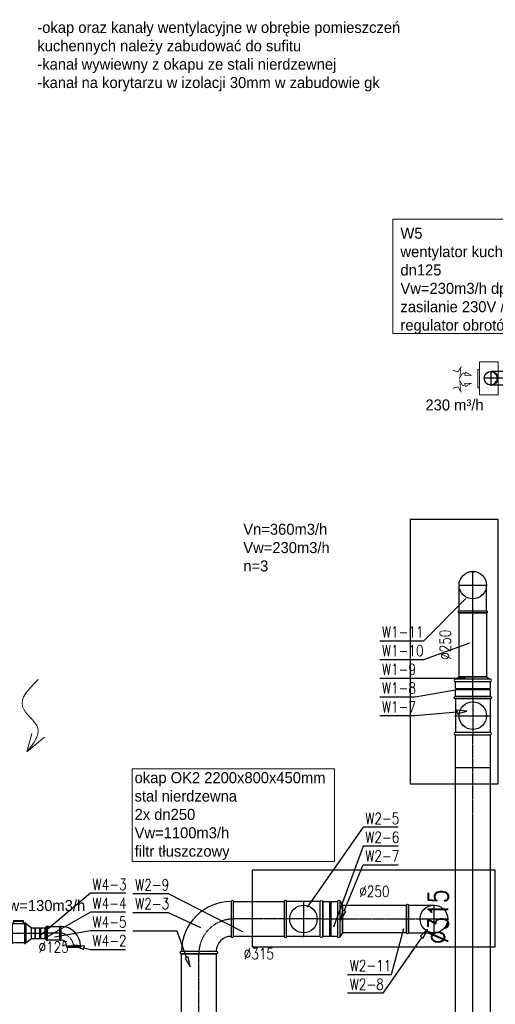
# Model space of a CAD drawing. Header units: millimetres. Extents: x 140532 to 182405, y -11883 to 1516.
# Tile 8 of 23: x 142643 to 143074, y -10209 to -9316. Entities that reach past the tile are written whole.
import ezdxf
from ezdxf.enums import TextEntityAlignment as Align

# ---------------------------------------------------------------- set-up
doc = ezdxf.new("R2010")
doc.units = ezdxf.units.MM
doc.linetypes.add('CENTER', pattern=[0.55, 0.37, -0.06, 0.06, -0.06])
for name, color, linetype in [('opisy', 7, 'Continuous'), ('WEN_W1-_ATRYBUT', 6, 'Continuous'), ('WEN_W1-_OSIE', 2, 'CENTER'), ('WEN_W2-_ATRYBUT', 6, 'Continuous'), ('WEN_W2-_OSIE', 2, 'CENTER'), ('WEN_W3-_ATRYBUT', 6, 'Continuous'), ('WEN_W3-_OSIE', 2, 'CENTER'), ('WEN_W4-_ATRYBUT', 6, 'Continuous'), ('WEN_W4-_OSIE', 2, 'CENTER'), ('WEN_W5-_ATRYBUT', 6, 'Continuous'), ('WEN_W5-_OSIE', 2, 'CENTER')]:
    doc.layers.add(name, color=color, linetype=linetype)
for name, color, linetype, lineweight in [('san opis', 7, 'Continuous', 0), ('WEN_W1-_ZLICZAC', 140, 'Continuous', 30), ('WEN_W2-_ZLICZAC', 32, 'Continuous', 30), ('WEN_W4-_ZLICZAC', 163, 'Continuous', 30), ('WEN_W5-_ZLICZAC', 252, 'Continuous', 30)]:
    doc.layers.add(name, color=color, linetype=linetype, lineweight=lineweight)
doc.styles.add('STYL_WENTYLE', font='romans.shx', dxfattribs={"width": 0.8})
doc.styles.add('STYL_WENTYLE1', font='txt')

# ---------------------------------------------------------------- blocks, each defined once
blk = doc.blocks.new('G$C920FF791')
at = {"color": 4}
for q in [(8.89, 16.48), (20.47, 13.42)]:
    blk.add_line((4.47, 0), q, dxfattribs=at)
blk.add_spline([(14.67, 65.67), (0.44, 41.03), (14.35, 21.17), (4.47, 0)], degree=3, dxfattribs=at)
blk = doc.blocks.new('MF315CW2-_11')
for p, q in [((62.5, 157.5), (62.5, -157.5)), ((72.5, 157.5), (72.5, -157.5))]:
    blk.add_line(p, q)
blk.add_lwpolyline([(0, 157.5), (62.5, 157.5, 1), (72.5, 157.5), (135, 157.5), (135, -157.5), (72.5, -157.5, 1), (62.5, -157.5), (0, -157.5)], format="xyb", close=True)
for p in [(0, 0), (135, 0)]:
    blk.add_point(p)
at = {"layer": 'WEN_W2-_OSIE'}
blk.add_line((0, 0), (135, 0), dxfattribs=at)
at = {"layer": 'WEN_W2-_ATRYBUT', "style": 'STYL_WENTYLE', "width": 0.8, "flags": 8}
blk.add_attdef('WENTYLE', text='', height=100, dxfattribs=at).set_placement((67.5, 0), align=Align.BOTTOM_LEFT)
blk = doc.blocks.new('RCPL315250CW2-_11')
blk.add_lwpolyline([(0, 157.5), (0, -157.5, 1), (22.05, -157.5), (22.05, 157.5, 1)], format="xyb", close=True)
blk.add_lwpolyline([(22.05, 157.5), (43, 125), (43, -125), (22.05, -157.5)])
for p in [(0, 0), (43, 0)]:
    blk.add_point(p)
at = {"layer": 'WEN_W2-_OSIE'}
blk.add_line((0, 0), (43, 0), dxfattribs=at)
at = {"layer": 'WEN_W2-_ATRYBUT', "style": 'STYL_WENTYLE', "width": 0.8, "flags": 8}
blk.add_attdef('WENTYLE', text='', height=100, dxfattribs=at).set_placement((0, 0), align=Align.BOTTOM_LEFT)
blk = doc.blocks.new('BL25090CW2-_13')
for p, q in [((-125, 17.5), (-125, 250)), ((125, 17.5), (125, 250))]:
    blk.add_line(p, q)
blk.add_lwpolyline([(125, 0), (-125, 0, -1), (-125, 17.5), (125, 17.5, -1)], format="xyb", close=True)
blk.add_circle((0, 250), 125)
blk.add_point((0, 0))
at = {"layer": 'WEN_W2-_OSIE'}
for p, q in [((0, 0), (0, 380)), ((-130, 250), (130, 250))]:
    blk.add_line(p, q, dxfattribs=at)
at = {"layer": 'WEN_W2-_ATRYBUT', "style": 'STYL_WENTYLE', "width": 0.8, "flags": 8}
blk.add_attdef('WENTYLE', text='', height=100, dxfattribs=at).set_placement((125, 0), align=Align.BOTTOM_LEFT)
blk = doc.blocks.new('TCPL315250CW2-_14')
for p, q in [((22.05, 157.5), (327.95, 157.5)), ((22.05, -157.5), (327.95, -157.5))]:
    blk.add_line(p, q)
for points in [[(0, -157.5), (0, 157.5, -1), (22.05, 157.5), (22.05, -157.5, -1)], [(350, -157.5), (350, 157.5, 1), (327.95, 157.5), (327.95, -157.5, 1)]]:
    blk.add_lwpolyline(points, format="xyb", close=True)
blk.add_circle((175, 0), 125)
for p in [(0, 0), (350, 0)]:
    blk.add_point(p)
at = {"layer": 'WEN_W2-_OSIE'}
for p, q in [((175, -167.5), (175, 167.5)), ((0, 0), (350, 0))]:
    blk.add_line(p, q, dxfattribs=at)
at = {"layer": 'WEN_W2-_ATRYBUT', "style": 'STYL_WENTYLE', "width": 0.8, "flags": 8}
blk.add_attdef('WENTYLE', text='', height=100, dxfattribs=at).set_placement((175, 0), align=Align.BOTTOM_LEFT)
blk = doc.blocks.new('BL31590CW2-_23')
for points in [[(-315, -157.5), (-315, 157.5, -1), (-292.95, 157.5), (-292.95, -157.5, -1)], [(-157.5, -315), (157.5, -315, 1), (157.5, -292.95), (-157.5, -292.95, 1)]]:
    blk.add_lwpolyline(points, format="xyb", close=True)
for radius in [450.45, 135.45]:
    blk.add_arc((-292.95, -292.95), radius, 0, 90)
for p in [(-315, 0), (0, -315)]:
    blk.add_point(p)
at = {"layer": 'WEN_W2-_OSIE'}
blk.add_arc((-315, -315), 315, 0, 90, dxfattribs=at)
at = {"layer": 'WEN_W2-_ATRYBUT', "style": 'STYL_WENTYLE', "width": 0.8, "flags": 8}
blk.add_attdef('WENTYLE', text='', height=100, dxfattribs=at).set_placement((-157.5, -315), align=Align.BOTTOM_LEFT)
blk = doc.blocks.new('SR-250CW2-_581-1536669201_14')
blk.add_lwpolyline([(0, -125), (0, 125), (581.2, 125), (581.2, -125)], close=True)
for p in [(0, 0), (581.2, 0)]:
    blk.add_point(p)
at = {"layer": 'WEN_W2-_OSIE'}
blk.add_line((0, 0), (581.2, 0), dxfattribs=at)
at = {"layer": 'WEN_W2-_ATRYBUT', "style": 'STYL_WENTYLE', "width": 0.8, "flags": 8}
blk.add_attdef('WENTYLE', text='', height=100, dxfattribs=at).set_placement((290.6, 0), align=Align.BOTTOM_LEFT)
at = {"layer": 'WEN_W2-_OSIE', "style": 'STYL_WENTYLE', "width": 0.8, "flags": 8}
blk.add_attdef('FI_KANALU', text='', height=100, dxfattribs=at).set_placement((290.6, 250), align=Align.MIDDLE_CENTER)
blk = doc.blocks.new('TCPL315250CW1-_14')
for p, q in [((22.05, 157.5), (327.95, 157.5)), ((22.05, -157.5), (327.95, -157.5))]:
    blk.add_line(p, q)
for points in [[(0, -157.5), (0, 157.5, -1), (22.05, 157.5), (22.05, -157.5, -1)], [(350, -157.5), (350, 157.5, 1), (327.95, 157.5), (327.95, -157.5, 1)]]:
    blk.add_lwpolyline(points, format="xyb", close=True)
blk.add_circle((175, 0), 125)
for p in [(0, 0), (350, 0)]:
    blk.add_point(p)
at = {"layer": 'WEN_W1-_OSIE'}
for p, q in [((175, -167.5), (175, 167.5)), ((0, 0), (350, 0))]:
    blk.add_line(p, q, dxfattribs=at)
at = {"layer": 'WEN_W1-_ATRYBUT', "style": 'STYL_WENTYLE', "width": 0.8, "flags": 8}
blk.add_attdef('WENTYLE', text='', height=100, dxfattribs=at).set_placement((175, 0), align=Align.BOTTOM_LEFT)
blk = doc.blocks.new('MF315CW1-_11')
for p, q in [((62.5, 157.5), (62.5, -157.5)), ((72.5, 157.5), (72.5, -157.5))]:
    blk.add_line(p, q)
blk.add_lwpolyline([(0, 157.5), (62.5, 157.5, 1), (72.5, 157.5), (135, 157.5), (135, -157.5), (72.5, -157.5, 1), (62.5, -157.5), (0, -157.5)], format="xyb", close=True)
for p in [(0, 0), (135, 0)]:
    blk.add_point(p)
at = {"layer": 'WEN_W1-_OSIE'}
blk.add_line((0, 0), (135, 0), dxfattribs=at)
at = {"layer": 'WEN_W1-_ATRYBUT', "style": 'STYL_WENTYLE', "width": 0.8, "flags": 8}
blk.add_attdef('WENTYLE', text='', height=100, dxfattribs=at).set_placement((67.5, 0), align=Align.BOTTOM_LEFT)
blk = doc.blocks.new('RCPL315250CW1-_11')
blk.add_lwpolyline([(0, 157.5), (0, -157.5, 1), (22.05, -157.5), (22.05, 157.5, 1)], format="xyb", close=True)
blk.add_lwpolyline([(22.05, 157.5), (43, 125), (43, -125), (22.05, -157.5)])
for p in [(0, 0), (43, 0)]:
    blk.add_point(p)
at = {"layer": 'WEN_W1-_OSIE'}
blk.add_line((0, 0), (43, 0), dxfattribs=at)
at = {"layer": 'WEN_W1-_ATRYBUT', "style": 'STYL_WENTYLE', "width": 0.8, "flags": 8}
blk.add_attdef('WENTYLE', text='', height=100, dxfattribs=at).set_placement((0, 0), align=Align.BOTTOM_LEFT)
blk = doc.blocks.new('SR-250CW1-_581-1536669201_14')
blk.add_lwpolyline([(0, -125), (0, 125), (581.2, 125), (581.2, -125)], close=True)
for p in [(0, 0), (581.2, 0)]:
    blk.add_point(p)
at = {"layer": 'WEN_W1-_OSIE'}
blk.add_line((0, 0), (581.2, 0), dxfattribs=at)
at = {"layer": 'WEN_W1-_ATRYBUT', "style": 'STYL_WENTYLE', "width": 0.8, "flags": 8}
blk.add_attdef('WENTYLE', text='', height=100, dxfattribs=at).set_placement((290.6, 0), align=Align.BOTTOM_LEFT)
at = {"layer": 'WEN_W1-_OSIE', "style": 'STYL_WENTYLE', "width": 0.8, "flags": 8}
blk.add_attdef('FI_KANALU', text='', height=100, dxfattribs=at).set_placement((290.6, 250), align=Align.MIDDLE_CENTER)
blk = doc.blocks.new('BL25090CW1-_13')
for p, q in [((-125, 17.5), (-125, 250)), ((125, 17.5), (125, 250))]:
    blk.add_line(p, q)
blk.add_lwpolyline([(125, 0), (-125, 0, -1), (-125, 17.5), (125, 17.5, -1)], format="xyb", close=True)
blk.add_circle((0, 250), 125)
blk.add_point((0, 0))
at = {"layer": 'WEN_W1-_OSIE'}
for p, q in [((0, 0), (0, 380)), ((-130, 250), (130, 250))]:
    blk.add_line(p, q, dxfattribs=at)
at = {"layer": 'WEN_W1-_ATRYBUT', "style": 'STYL_WENTYLE', "width": 0.8, "flags": 8}
blk.add_attdef('WENTYLE', text='', height=100, dxfattribs=at).set_placement((125, 0), align=Align.BOTTOM_LEFT)
blk = doc.blocks.new('TD-250-100XX_11')
for p, q in [((109.2, 109.25), (193.8, 109.25)), ((33, -50), (33, 50)), ((81, -88), (81, 88)), ((222, -88), (222, 88)), ((270, -50), (270, 50))]:
    blk.add_line(p, q)
for points in [[(88.05, -93.28), (88.05, 93.28), (95.1, 93.28), (95.1, -93.28)], [(214.95, -93.28), (214.95, 93.28), (207.9, 93.28), (207.9, -93.28)], [(0, -50), (0, 50), (33, 50), (81, 88), (222, 88), (270, 50), (303, 50), (303, -50), (270, -50), (222, -88), (81, -88), (33, -50)]]:
    blk.add_lwpolyline(points, close=True)
blk.add_lwpolyline([(109.2, 88), (109.2, 115), (193.8, 115), (193.8, 88)])
for p in [(0, 0), (303, 0)]:
    blk.add_point(p)
at = {"layer": 'WEN_W3-_OSIE'}
blk.add_line((0, 0), (303, 0), dxfattribs=at)
at = {"layer": 'WEN_W3-_ATRYBUT', "style": 'STYL_WENTYLE', "width": 0.8, "flags": 8}
blk.add_attdef('WENTYLE', text='', height=100, dxfattribs=at).set_placement((151.5, 0), align=Align.BOTTOM_LEFT)
blk = doc.blocks.new('BL12590CW4-_11')
for points in [[(-125, 62.5), (-125, 187.5, -1), (-116.25, 187.5), (-116.25, 62.5, -1)], [(-62.5, 0), (62.5, 0, 1), (62.5, 8.75), (-62.5, 8.75, 1)]]:
    blk.add_lwpolyline(points, format="xyb", close=True)
for radius in [178.75, 53.75]:
    blk.add_arc((-116.25, 8.75), radius, 0, 90)
for p in [(-125, 125), (0, 0)]:
    blk.add_point(p)
at = {"layer": 'WEN_W4-_OSIE'}
blk.add_arc((-125, 0), 125, 0, 90, dxfattribs=at)
at = {"layer": 'WEN_W4-_ATRYBUT', "style": 'STYL_WENTYLE', "width": 0.8, "flags": 8}
blk.add_attdef('WENTYLE', text='', height=100, dxfattribs=at).set_placement((-62.5, 0), align=Align.BOTTOM_LEFT)
blk = doc.blocks.new('MF100CW4-_11')
for p, q in [((41, 50), (41, -50)), ((49, 50), (49, -50))]:
    blk.add_line(p, q)
blk.add_lwpolyline([(0, 50), (41, 50, 1), (49, 50), (90, 50), (90, -50), (49, -50, 1), (41, -50), (0, -50)], format="xyb", close=True)
for p in [(0, 0), (90, 0)]:
    blk.add_point(p)
at = {"layer": 'WEN_W4-_OSIE'}
blk.add_line((0, 0), (90, 0), dxfattribs=at)
at = {"layer": 'WEN_W4-_ATRYBUT', "style": 'STYL_WENTYLE', "width": 0.8, "flags": 8}
blk.add_attdef('WENTYLE', text='', height=100, dxfattribs=at).set_placement((45, 0), align=Align.BOTTOM_LEFT)
blk = doc.blocks.new('RCPL125100CW4-_12')
blk.add_lwpolyline([(-22, 62.5), (-22, -62.5, 1), (-13.25, -62.5), (-13.25, 62.5, 1)], format="xyb", close=True)
blk.add_lwpolyline([(-13.25, 62.5), (0, 50), (0, -50), (-13.25, -62.5)])
for p in [(-22, 0), (0, 0)]:
    blk.add_point(p)
at = {"layer": 'WEN_W4-_OSIE'}
blk.add_line((-22, 0), (0, 0), dxfattribs=at)
at = {"layer": 'WEN_W4-_ATRYBUT', "style": 'STYL_WENTYLE', "width": 0.8, "flags": 8}
blk.add_attdef('WENTYLE', text='', height=100, dxfattribs=at).set_placement((-22, 0), align=Align.BOTTOM_LEFT)
blk = doc.blocks.new('SR-125CW4-_112-5350172978_14')
blk.add_lwpolyline([(0, -62.5), (0, 62.5), (112.5, 62.5), (112.5, -62.5)], close=True)
for p in [(0, 0), (112.5, 0)]:
    blk.add_point(p)
at = {"layer": 'WEN_W4-_OSIE'}
blk.add_line((0, 0), (112.5, 0), dxfattribs=at)
at = {"layer": 'WEN_W4-_ATRYBUT', "style": 'STYL_WENTYLE', "width": 0.8, "flags": 8}
blk.add_attdef('WENTYLE', text='', height=100, dxfattribs=at).set_placement((56.3, 0), align=Align.BOTTOM_LEFT)
at = {"layer": 'WEN_W4-_OSIE', "style": 'STYL_WENTYLE', "width": 0.8, "flags": 8}
blk.add_attdef('FI_KANALU', text='', height=100, dxfattribs=at).set_placement((56.3, 125), align=Align.MIDDLE_CENTER)
blk = doc.blocks.new('wlot_22')
at = {"color": 0, "const_width": 7}
for points in [[(-332.7, 81.5), (-285.1, 68.6), (-260.4, 110.5), (-269.9, 12.7), (-244.3, 57.5), (-221.3, 51.2), (-225.2, 37.1), (-166.7, 36.3), (-217.5, 65.3), (-221.3, 51.2)], [(-332.7, -81.5), (-285.1, -68.6), (-260.4, -110.5), (-269.9, -12.7), (-244.3, -57.5), (-221.3, -51.2), (-225.2, -37.1), (-166.7, -36.3), (-217.5, -65.3), (-221.3, -51.2)]]:
    blk.add_lwpolyline(points, dxfattribs=at)
at = {"color": 0, "style": 'STYL_WENTYLE1', "flags": 8}
blk.add_attdef('WENTYLE_M3H', text='', height=50, dxfattribs=at).set_placement((-507, 154.3), align=Align.BOTTOM_LEFT)
blk = doc.blocks.new('BL12590CW5-_13')
for p, q in [((-62.5, 8.75), (-62.5, 125)), ((62.5, 8.75), (62.5, 125))]:
    blk.add_line(p, q)
blk.add_lwpolyline([(62.5, 0), (-62.5, 0, -1), (-62.5, 8.75), (62.5, 8.75, -1)], format="xyb", close=True)
blk.add_circle((0, 125), 62.5)
blk.add_point((0, 0))
at = {"layer": 'WEN_W5-_OSIE'}
for p, q in [((0, 0), (0, 192.5)), ((-67.5, 125), (67.5, 125))]:
    blk.add_line(p, q, dxfattribs=at)
at = {"layer": 'WEN_W5-_ATRYBUT', "style": 'STYL_WENTYLE', "width": 0.8, "flags": 8}
blk.add_attdef('WENTYLE', text='', height=100, dxfattribs=at).set_placement((62.5, 0), align=Align.BOTTOM_LEFT)
blk = doc.blocks.new('CK_60F_LS')
for p in [(-0.23, -3.24), (0.46, -10.77)]:
    blk.add_point(p)
at = {"layer": 'san opis'}
for points in [[(-14.2, 0.29), (-14.2, -16.34), (-15.65, -16.34), (-15.65, 0.29)], [(-14.2, 7.42), (-14.2, -22.58), (2.8, -22.58), (2.8, 7.42)]]:
    blk.add_lwpolyline(points, close=True, dxfattribs=at)
blk.add_circle((-4.15, -7.58), 6, dxfattribs=at)
at = {"layer": 'WEN_W5-_ATRYBUT', "style": 'STYL_WENTYLE', "width": 0.8, "flags": 8}
blk.add_attdef('WENTYLE', text='', height=100, dxfattribs=at).set_placement((0, 0), align=Align.BOTTOM_LEFT)
blk = doc.blocks.new('SR-315CW2-_459-2400145796_14')
blk.add_lwpolyline([(0, -157.5), (0, 157.5), (459.2, 157.5), (459.2, -157.5)], close=True)
for p in [(0, 0), (459.2, 0)]:
    blk.add_point(p)
at = {"layer": 'WEN_W2-_OSIE'}
blk.add_line((0, 0), (459.2, 0), dxfattribs=at)
at = {"layer": 'WEN_W2-_ATRYBUT', "style": 'STYL_WENTYLE', "width": 0.8, "flags": 8}
blk.add_attdef('WENTYLE', text='', height=100, dxfattribs=at).set_placement((229.6, 0), align=Align.BOTTOM_LEFT)
at = {"layer": 'WEN_W2-_OSIE', "style": 'STYL_WENTYLE', "width": 0.8, "flags": 8}
blk.add_attdef('FI_KANALU', text='', height=100, dxfattribs=at).set_placement((229.6, 315), align=Align.MIDDLE_CENTER)
blk = doc.blocks.new('SR-315CW1-_3299-0587993042_14')
blk.add_line((3000, -157.5), (3000, 157.5))
blk.add_lwpolyline([(0, -157.5), (0, 157.5), (3299.1, 157.5), (3299.1, -157.5)], close=True)
for p in [(0, 0), (3299.1, 0)]:
    blk.add_point(p)
at = {"layer": 'WEN_W1-_OSIE'}
blk.add_line((0, 0), (3299.1, 0), dxfattribs=at)
at = {"layer": 'WEN_W1-_ATRYBUT', "style": 'STYL_WENTYLE', "width": 0.8, "flags": 8}
blk.add_attdef('WENTYLE', text='', height=100, dxfattribs=at).set_placement((1649.5, 0), align=Align.BOTTOM_LEFT)
at = {"layer": 'WEN_W1-_OSIE', "style": 'STYL_WENTYLE', "width": 0.8, "flags": 8}
blk.add_attdef('FI_KANALU', text='', height=180, dxfattribs=at).set_placement((1649.5, 315), align=Align.MIDDLE_CENTER)
blk = doc.blocks.new('SR-315KW2-_5139-3133803571_14')
blk.add_line((3000, -157.5), (3000, 157.5))
blk.add_lwpolyline([(0, -157.5), (0, 157.5), (5139.3, 157.5), (5139.3, -157.5)], close=True)
for p in [(0, 0), (5139.3, 0)]:
    blk.add_point(p)
at = {"layer": 'WEN_W2-_OSIE'}
blk.add_line((0, 0), (5139.3, 0), dxfattribs=at)
at = {"layer": 'WEN_W2-_ATRYBUT', "style": 'STYL_WENTYLE', "width": 0.8, "flags": 8}
blk.add_attdef('WENTYLE', text='', height=100, dxfattribs=at).set_placement((2569.7, 0), align=Align.BOTTOM_LEFT)
at = {"layer": 'WEN_W2-_OSIE', "color": 3, "style": 'STYL_WENTYLE', "width": 0.8, "flags": 8}
blk.add_attdef('FI_KANALU', text='', height=180, dxfattribs=at).set_placement((2569.7, 315), align=Align.MIDDLE_CENTER)

msp = doc.modelspace()

# ---------------------------------------------------------------- linework, layer by layer
at = {"layer": 'san opis'}
for points in [[(142981.35, -9496.63), (143228.77, -9496.63), (143228.77, -9600.31), (142981.35, -9600.31)], [(142744.81, -9995.47), (142928.64, -9995.47), (142928.64, -10079.61), (142744.81, -10079.61)]]:
    msp.add_lwpolyline(points, close=True, dxfattribs=at)
at = {"layer": 'san opis', "lineweight": 30}
for points in [[(142997.07, -10009.1), (143077.07, -10009.1), (143077.07, -9769.1), (142997.07, -9769.1)], [(142854.07, -10087.1), (143074.07, -10087.1), (143074.07, -10157.1), (142854.07, -10157.1)]]:
    msp.add_lwpolyline(points, close=True, dxfattribs=at)
at = {"layer": 'WEN_W1-_ATRYBUT'}
for points in [[(142969.66, -9879.2), (143009.66, -9879.2), (143047.87, -9840.98)], [(142969.66, -9896.2), (143009.66, -9896.2), (143051.42, -9880.99)], [(142969.66, -9913.2), (143001.66, -9913.2), (143047.18, -9913.2)], [(142969.66, -9930.2), (143001.66, -9930.2), (143046.72, -9922.25)], [(143039.57, -9943.88), (143039.71, -9945.47), (143048.53, -9943.1), (143039.43, -9942.29), (143039.57, -9943.88), (143001.66, -9947.2), (142969.66, -9947.2)]]:
    msp.add_lwpolyline(points, dxfattribs=at)
at = {"layer": 'WEN_W2-_ATRYBUT'}
for points in [[(142986.47, -10048.49), (142954.47, -10048.49), (142903.69, -10121.01)], [(142986.47, -10065.49), (142954.47, -10065.49), (142927.73, -10138.96)], [(142937.39, -10124.41), (142935.91, -10123.8), (142934, -10132.74), (142938.88, -10125.01), (142937.39, -10124.41), (142954.47, -10082.49), (142986.47, -10082.49)], [(142745.7, -10108.67), (142777.7, -10108.67), (142844.94, -10143)], [(142745.7, -10125.67), (142777.7, -10125.67), (142806.85, -10139.26)], [(142794.4, -10166.56), (142792.9, -10167.1), (142797.48, -10175.01), (142795.9, -10166.01), (142794.4, -10166.56), (142785.7, -10142.67), (142745.7, -10142.67)], [(142940.39, -10181.9), (142980.39, -10181.9), (142991.56, -10140.21)], [(143007.83, -10148.28), (143009.14, -10149.2), (143012.99, -10140.91), (143006.52, -10147.37), (143007.83, -10148.28), (142972.39, -10198.9), (142940.39, -10198.9)]]:
    msp.add_lwpolyline(points, dxfattribs=at)
at = {"layer": 'WEN_W4-_ATRYBUT'}
for points in [[(142739.01, -10108.37), (142707.01, -10108.37), (142661.49, -10146.56)], [(142739.01, -10125.37), (142707.01, -10125.37), (142666.9, -10148.53)], [(142739.01, -10142.37), (142707.01, -10142.37), (142674.63, -10148.08)], [(142701.17, -10157.8), (142701.58, -10156.26), (142692.47, -10155.48), (142700.75, -10159.35), (142701.17, -10157.8), (142707.01, -10159.37), (142739.01, -10159.37)]]:
    msp.add_lwpolyline(points, dxfattribs=at)

# ---------------------------------------------------------------- block references
at = {"layer": 'san opis', "color": 3}
ref = msp.add_blockref('wlot_22', (143069.24, -9642.01), dxfattribs=dict(at, xscale=0.09999999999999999, yscale=0.09999999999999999, zscale=0.09999999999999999))
ref.add_attrib('WENTYLE_M3H', ' 230 m³/h', dxfattribs={"layer": '0', "color": 3, "height": 10, "style": 'STYL_WENTYLE1', "flags": 8}).set_placement((143007.36, -9673.25), align=Align.BOTTOM_LEFT)
at = {"layer": 'san opis', "rotation": 359.9999999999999}
msp.add_blockref('G$C920FF791', (142645.01, -9979.97), dxfattribs=at)
at = {"layer": 'WEN_W1-_ZLICZAC'}
ref = msp.add_blockref('BL25090CW1-_13', (143054.06, -9853.78), dxfattribs=dict(at, xscale=0.1, yscale=0.1, zscale=0.1))
ref.add_attrib('WENTYLE', 'W1-11', dxfattribs={"layer": 'WEN_W1-_ATRYBUT', "height": 10, "style": 'STYL_WENTYLE', "width": 0.8, "flags": 8}).set_placement((142971.66, -9879.2), align=Align.BOTTOM_LEFT)
ref = msp.add_blockref('SR-250CW1-_581-1536669201_14', (143054.06, -9911.9), dxfattribs=dict(at, xscale=0.1, yscale=0.1, zscale=0.1, rotation=90))
ref.add_attrib('WENTYLE', 'W1-10', dxfattribs={"layer": 'WEN_W1-_ATRYBUT', "height": 10, "style": 'STYL_WENTYLE', "width": 0.8, "flags": 8}).set_placement((142971.66, -9896.2), align=Align.BOTTOM_LEFT)
ref.add_attrib('FI_KANALU', '%%c250', dxfattribs={"layer": 'WEN_W1-_OSIE', "height": 10, "rotation": 90, "style": 'STYL_WENTYLE', "width": 0.8, "flags": 8}).set_placement((143029.06, -9882.84), align=Align.MIDDLE_CENTER)
ref = msp.add_blockref('RCPL315250CW1-_11', (143054.06, -9916.2), dxfattribs=dict(at, xscale=0.1, yscale=0.1, zscale=0.1, rotation=89.99999999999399))
ref.add_attrib('WENTYLE', 'W1-9', dxfattribs={"layer": 'WEN_W1-_ATRYBUT', "height": 10, "style": 'STYL_WENTYLE', "width": 0.8, "flags": 8}).set_placement((142971.66, -9913.2), align=Align.BOTTOM_LEFT)
ref = msp.add_blockref('MF315CW1-_11', (143054.06, -9929.7), dxfattribs=dict(at, xscale=0.1, yscale=0.1, zscale=0.1, rotation=90))
ref.add_attrib('WENTYLE', 'W1-8', dxfattribs={"layer": 'WEN_W1-_ATRYBUT', "height": 10, "style": 'STYL_WENTYLE', "width": 0.8, "flags": 8}).set_placement((142971.66, -9930.2), align=Align.BOTTOM_LEFT)
ref = msp.add_blockref('TCPL315250CW1-_14', (143054.06, -9929.7), dxfattribs=dict(at, xscale=0.1, yscale=0.1, zscale=0.1, rotation=270))
ref.add_attrib('WENTYLE', 'W1-7', dxfattribs={"layer": 'WEN_W1-_ATRYBUT', "height": 10, "style": 'STYL_WENTYLE', "width": 0.8, "flags": 8}).set_placement((142971.66, -9947.2), align=Align.BOTTOM_LEFT)
ref = msp.add_blockref('SR-315CW1-_3299-0587993042_14', (143054.06, -10294.6), dxfattribs=dict(at, xscale=0.1, yscale=0.1, zscale=0.1, rotation=90))
ref.add_attrib('WENTYLE', 'W1-6', dxfattribs={"layer": 'WEN_W1-_ATRYBUT', "height": 10, "style": 'STYL_WENTYLE', "width": 0.8, "flags": 8}).set_placement((142927.9, -10265.34), align=Align.BOTTOM_LEFT)
ref.add_attrib('FI_KANALU', '%%c315', dxfattribs={"layer": 'WEN_W1-_OSIE', "height": 18, "rotation": 90, "style": 'STYL_WENTYLE', "width": 0.8, "flags": 8}).set_placement((143022.56, -10129.65), align=Align.MIDDLE_CENTER)
at = {"layer": 'WEN_W2-_ZLICZAC'}
ref = msp.add_blockref('TCPL315250CW2-_14', (142917.88, -10131.67), dxfattribs=dict(at, xscale=0.1, yscale=0.1, zscale=0.1, rotation=180))
ref.add_attrib('WENTYLE', 'W2-5', dxfattribs={"layer": 'WEN_W2-_ATRYBUT', "height": 10, "style": 'STYL_WENTYLE', "width": 0.8, "flags": 8}).set_placement((142956.47, -10048.49), align=Align.BOTTOM_LEFT)
ref = msp.add_blockref('MF315CW2-_11', (142917.88, -10131.67), dxfattribs=dict(at, xscale=0.09999999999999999, yscale=0.09999999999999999, zscale=0.09999999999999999))
ref.add_attrib('WENTYLE', 'W2-6', dxfattribs={"layer": 'WEN_W2-_ATRYBUT', "height": 10, "style": 'STYL_WENTYLE', "width": 0.8, "flags": 8}).set_placement((142956.47, -10065.49), align=Align.BOTTOM_LEFT)
ref = msp.add_blockref('RCPL315250CW2-_11', (142931.38, -10131.67), dxfattribs=dict(at, xscale=0.1, yscale=0.1, zscale=0.1, rotation=359.999999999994))
ref.add_attrib('WENTYLE', 'W2-7', dxfattribs={"layer": 'WEN_W2-_ATRYBUT', "height": 10, "style": 'STYL_WENTYLE', "width": 0.8, "flags": 8}).set_placement((142956.47, -10082.49), align=Align.BOTTOM_LEFT)
ref = msp.add_blockref('SR-315CW2-_459-2400145796_14', (142882.88, -10131.67), dxfattribs=dict(at, xscale=0.1, yscale=0.1, zscale=0.1, rotation=179.9999999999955))
ref.add_attrib('WENTYLE', 'W2-9', dxfattribs={"layer": 'WEN_W2-_ATRYBUT', "height": 10, "style": 'STYL_WENTYLE', "width": 0.8, "flags": 8}).set_placement((142747.7, -10108.67), align=Align.BOTTOM_LEFT)
ref.add_attrib('FI_KANALU', '%%c315', dxfattribs={"layer": 'WEN_W2-_OSIE', "height": 10, "rotation": 360, "style": 'STYL_WENTYLE', "width": 0.8, "flags": 8}).set_placement((142859.92, -10163.17), align=Align.MIDDLE_CENTER)
ref = msp.add_blockref('SR-250CW2-_581-1536669201_14', (142935.68, -10131.67), dxfattribs=dict(at, xscale=0.1, yscale=0.1, zscale=0.1))
ref.add_attrib('WENTYLE', 'W2-11', dxfattribs={"layer": 'WEN_W2-_ATRYBUT', "height": 10, "style": 'STYL_WENTYLE', "width": 0.8, "flags": 8}).set_placement((142942.39, -10181.9), align=Align.BOTTOM_LEFT)
ref.add_attrib('FI_KANALU', '%%c250', dxfattribs={"layer": 'WEN_W2-_OSIE', "height": 10, "style": 'STYL_WENTYLE', "width": 0.8, "flags": 8}).set_placement((142964.74, -10106.67), align=Align.MIDDLE_CENTER)
ref = msp.add_blockref('BL31590CW2-_23', (142805.46, -10131.67), dxfattribs=dict(at, xscale=0.1, yscale=0.1, zscale=0.1, rotation=90))
ref.add_attrib('WENTYLE', 'W2-3', dxfattribs={"layer": 'WEN_W2-_ATRYBUT', "height": 10, "style": 'STYL_WENTYLE', "width": 0.8, "flags": 8}).set_placement((142747.7, -10125.67), align=Align.BOTTOM_LEFT)
ref = msp.add_blockref('BL25090CW2-_13', (142993.8, -10131.67), dxfattribs=dict(at, xscale=0.1, yscale=0.1, zscale=0.1, rotation=270))
ref.add_attrib('WENTYLE', 'W2-8', dxfattribs={"layer": 'WEN_W2-_ATRYBUT', "height": 10, "style": 'STYL_WENTYLE', "width": 0.8, "flags": 8}).set_placement((142942.39, -10198.9), align=Align.BOTTOM_LEFT)
ref = msp.add_blockref('SR-315KW2-_5139-3133803571_14', (142805.41, -10677.1), dxfattribs=dict(at, xscale=0.1, yscale=0.1, zscale=0.1, rotation=89.99404987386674))
ref.add_attrib('WENTYLE', 'W2-12', dxfattribs={"layer": 'WEN_W2-_ATRYBUT', "height": 10, "style": 'STYL_WENTYLE', "width": 0.8, "flags": 8}).set_placement((142725.25, -10725.91), align=Align.BOTTOM_LEFT)
ref.add_attrib('FI_KANALU', '%%c315', dxfattribs={"layer": 'WEN_W2-_OSIE', "color": 3, "height": 18, "rotation": 89.99405, "style": 'STYL_WENTYLE', "width": 0.8, "flags": 8}).set_placement((142773.93, -10420.13), align=Align.MIDDLE_CENTER)
at = {"layer": 'WEN_W4-_ZLICZAC'}
ref = msp.add_blockref('MF100CW4-_11', (142656.89, -10144.6), dxfattribs=dict(at, xscale=0.09999999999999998, yscale=0.09999999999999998, zscale=0.09999999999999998))
ref.add_attrib('WENTYLE', 'W4-3', dxfattribs={"layer": 'WEN_W4-_ATRYBUT', "height": 10, "style": 'STYL_WENTYLE', "width": 0.8, "flags": 8}).set_placement((142709.01, -10108.37), align=Align.BOTTOM_LEFT)
ref = msp.add_blockref('RCPL125100CW4-_12', (142665.89, -10144.6), dxfattribs=dict(at, xscale=0.1, yscale=0.1, zscale=0.1, rotation=180))
ref.add_attrib('WENTYLE', 'W4-4', dxfattribs={"layer": 'WEN_W4-_ATRYBUT', "height": 10, "style": 'STYL_WENTYLE', "width": 0.8, "flags": 8}).set_placement((142709.01, -10125.37), align=Align.BOTTOM_LEFT)
ref = msp.add_blockref('SR-125CW4-_112-5350172978_14', (142679.34, -10144.6), dxfattribs=dict(at, xscale=0.1, yscale=0.1, zscale=0.1, rotation=180))
ref.add_attrib('WENTYLE', 'W4-5', dxfattribs={"layer": 'WEN_W4-_ATRYBUT', "height": 10, "style": 'STYL_WENTYLE', "width": 0.8, "flags": 8}).set_placement((142709.01, -10142.37), align=Align.BOTTOM_LEFT)
ref.add_attrib('FI_KANALU', '%%c125', dxfattribs={"layer": 'WEN_W4-_OSIE', "height": 10, "style": 'STYL_WENTYLE', "width": 0.8, "flags": 8}).set_placement((142673.71, -10157.1), align=Align.MIDDLE_CENTER)
ref = msp.add_blockref('TD-250-100XX_11', (142626.59, -10144.6), dxfattribs=dict(at, xscale=0.1, yscale=0.1, zscale=0.1))
ref.add_attrib('WENTYLE', 'W4-1', dxfattribs={"layer": 'WEN_W3-_ATRYBUT', "height": 10, "style": 'STYL_WENTYLE', "width": 0.8, "flags": 8}).set_placement((142570.87, -10204.06), align=Align.BOTTOM_LEFT)
ref = msp.add_blockref('BL12590CW4-_11', (142691.84, -10157.1), dxfattribs=dict(at, xscale=0.1000000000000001, yscale=0.1000000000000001, zscale=0.1000000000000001))
ref.add_attrib('WENTYLE', 'W4-2', dxfattribs={"layer": 'WEN_W4-_ATRYBUT', "height": 10, "style": 'STYL_WENTYLE', "width": 0.8, "flags": 8}).set_placement((142709.01, -10159.37), align=Align.BOTTOM_LEFT)
at = {"layer": 'WEN_W5-_ZLICZAC'}
ref = msp.add_blockref('CK_60F_LS', (143074.27, -9633.52), dxfattribs=at)
ref.add_attrib('WENTYLE', 'W5-2', dxfattribs={"layer": 'WEN_W5-_ATRYBUT', "height": 10, "style": 'STYL_WENTYLE', "width": 0.8, "flags": 8}).set_placement((143111.5, -9647.17), align=Align.BOTTOM_LEFT)
ref = msp.add_blockref('BL12590CW5-_13', (143083.16, -9641.1), dxfattribs=dict(at, xscale=0.1, yscale=0.1, zscale=0.1, rotation=90))
ref.add_attrib('WENTYLE', 'W5-1', dxfattribs={"layer": 'WEN_W5-_ATRYBUT', "height": 10, "style": 'STYL_WENTYLE', "width": 0.8, "flags": 8}).set_placement((143111.5, -9664.17), align=Align.BOTTOM_LEFT)

# ---------------------------------------------------------------- texts
at = {"layer": 'opisy', "insert": (142658.93, -9317.73), "char_height": 10, "attachment_point": 1}
msp.add_mtext_dynamic_manual_height_columns('-okap oraz kanały wentylacyjne w obrębie pomieszczeń kuchennych należy zabudować do sufitu\\P-kanał wywiewny z okapu ze stali nierdzewnej\\P-kanał na korytarzu w izolacji 30mm w zabudowie gk', width=399.5475, gutter_width=12.5, heights=[0], dxfattribs=at)
at = {"layer": 'san opis', "insert": (142988.39, -9504.47), "char_height": 10, "width": 347.2208, "attachment_point": 1}
msp.add_mtext('W5\\Pwentylator kuchenny scienny\\Pdn125\\PVw=230m3/h dp=200Pa\\Pzasilanie 230V / moc 96W\\Pregulator obrotów', dxfattribs=at)
at = {"layer": 'san opis', "char_height": 10, "attachment_point": 1}
for s, insert in [('Vn=360m3/h\\PVw=230m3/h\\Pn=3', (142845.78, -9773.03)), ('okap OK2 2200x800x450mm\\Pstal nierdzewna\\P2x dn250\\PVw=1100m3/h\\Pfiltr tłuszczowy', (142747.17, -9998.43)), ('W4\\Pwentylator Vw=130m3/h', (142559.27, -10097.78))]:
    msp.add_mtext_dynamic_manual_height_columns(s, width=399.5475, gutter_width=12.5, heights=[0], dxfattribs=dict(at, insert=insert))

doc.saveas('drawing.dxf')
